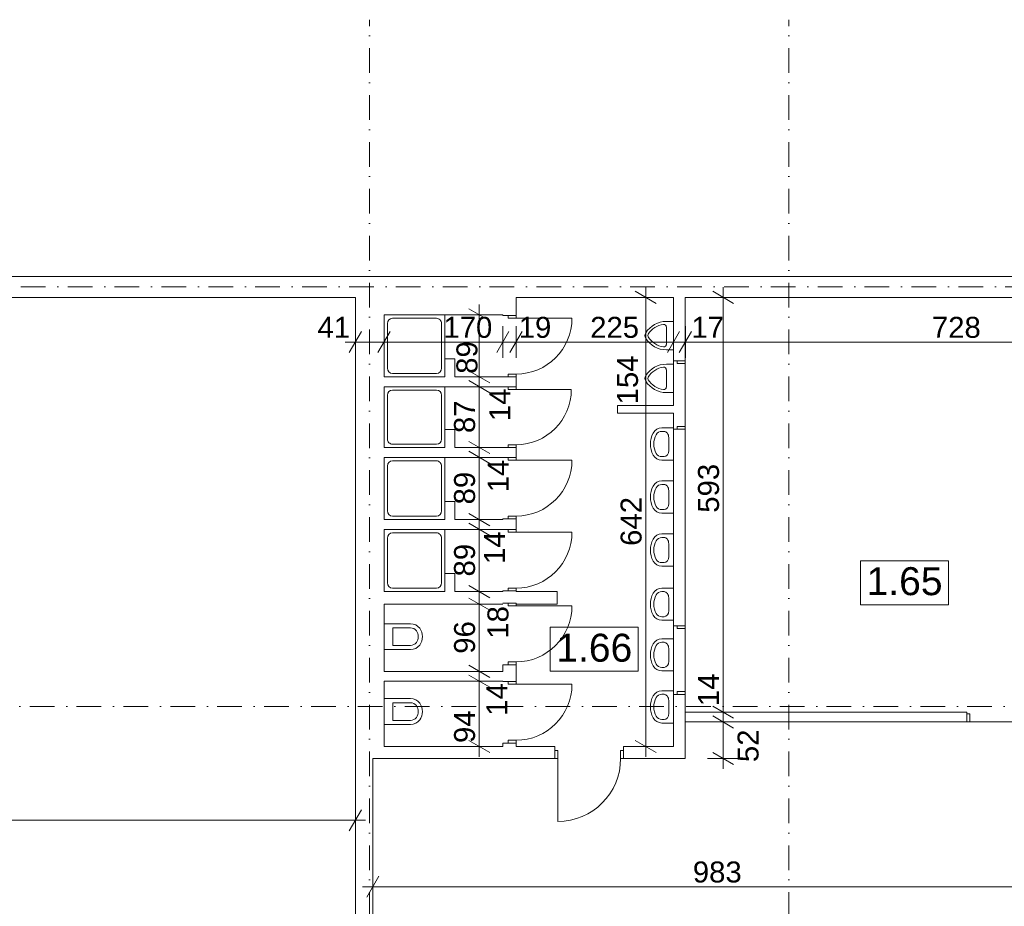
# Model space of a CAD drawing. Extents: x -283435 to 14216, y -77540 to 30522.
# Tile 26 of 177: x -193205 to -179123, y -69519 to -56843. Entities that reach past the tile are written whole.
import ezdxf

# ---------------------------------------------------------------- set-up
doc = ezdxf.new("R2010")
doc.units = 0
doc.header["$MEASUREMENT"] = 0
doc.linetypes.add('Kropki i Kreski', pattern=[670.277762, 352.777767, -176.388884, 0, -141.111112])
for name, color, linetype in [('Drzwi ArchiCAD', 7, 'Continuous'), ('SANITARNE', 7, 'Continuous'), ('WYMIARY', 7, 'Continuous'), ('ŚCIANY', 7, 'Continuous')]:
    doc.layers.add(name, color=color, linetype=linetype)
for name, color, linetype, lineweight in [('Drzwi ArchiCAD_Nr_Pióra__3', 3, 'Continuous', 18), ('Drzwi ArchiCAD_Nr_Pióra__7', 7, 'Continuous', 18), ('OPISY_Nr_Pióra__65', 65, 'Continuous', 18), ('OPISY_Nr_Pióra__86', 86, 'Continuous', 18), ('OSIE_Nr_Pióra__5', 5, 'Continuous', 18), ('OSIE_Nr_Pióra__7', 7, 'Continuous', 18), ('SANITARNE_Nr_Pióra__6', 6, 'Continuous', 9), ('WYMIARY_Nr_Pióra__4', 4, 'Continuous', 18), ('WYMIARY_Nr_Pióra__5', 5, 'Continuous', 18), ('ŚCIANY_Nr_Pióra__7', 7, 'Continuous', 18)]:
    doc.layers.add(name, color=color, linetype=linetype, lineweight=lineweight)
doc.styles.add('GENERATED_STYLE_1', font='arial.ttf')
doc.styles.add('GENERATED_STYLE_2', font='txt')
doc.dimstyles.new('GENERATED_STYLE__1', dxfattribs={"dimtxt": 300, "dimasz": 228, "dimexe": 0.18, "dimexo": 0, "dimgap": 0.09, "dimtad": 1, "dimdec": 0, "dimlfac": 0.1, "dimzin": 0, "dimdsep": 46, "dimtxsty": 'GENERATED_STYLE_2', "dimblk": 'ARROWHEAD_2', "dimblk1": 'ARROWHEAD_2', "dimblk2": 'ARROWHEAD_2', "dimcen": 0.09, "dimclrd": 256, "dimclre": 256, "dimclrt": 256, "dimazin": 0, "dimtfac": 1, "dimtdec": 4, "dimtmove": 0, "dimatfit": 3, "dimfxl": 1, "dimtolj": 1, "dimtzin": 0, "dimarcsym": 0})
doc.dimstyles.new('GENERATED_STYLE__2', dxfattribs={"dimtxt": 300, "dimasz": 228, "dimexe": 0.18, "dimexo": 0, "dimgap": 0.09, "dimtad": 1, "dimtih": 1, "dimtoh": 1, "dimdec": 0, "dimlfac": 0.1, "dimzin": 0, "dimdsep": 46, "dimtxsty": 'GENERATED_STYLE_2', "dimblk": 'ARROWHEAD_2', "dimblk1": 'ARROWHEAD_2', "dimblk2": 'ARROWHEAD_2', "dimcen": 0.09, "dimclrd": 256, "dimclre": 256, "dimclrt": 256, "dimazin": 0, "dimtfac": 1, "dimtdec": 4, "dimtmove": 0, "dimatfit": 3, "dimfxl": 1, "dimtolj": 1, "dimtzin": 0, "dimarcsym": 0})
doc.dimstyles.new('GENERATED_STYLE__3', dxfattribs={"dimtxt": 300, "dimasz": 228, "dimexe": 0.18, "dimexo": 0, "dimgap": 0.09, "dimtad": 1, "dimtih": 1, "dimtoh": 1, "dimdec": 0, "dimlfac": 0.1, "dimzin": 0, "dimdsep": 46, "dimtxsty": 'GENERATED_STYLE_2', "dimblk": 'ARROWHEAD_2', "dimblk1": 'ARROWHEAD_2', "dimblk2": 'ARROWHEAD_2', "dimcen": 0.09, "dimclrd": 256, "dimclre": 256, "dimclrt": 256, "dimazin": 0, "dimtfac": 1, "dimtdec": 4, "dimtmove": 2, "dimatfit": 3, "dimfxl": 1, "dimtolj": 1, "dimtzin": 0, "dimarcsym": 0})
doc.dimstyles.new('GENERATED_STYLE__4', dxfattribs={"dimtxt": 300, "dimasz": 228, "dimexe": 0.18, "dimexo": 0, "dimgap": 0.09, "dimtad": 1, "dimdec": 0, "dimlfac": 0.1, "dimzin": 0, "dimdsep": 46, "dimtxsty": 'GENERATED_STYLE_2', "dimblk": 'ARROWHEAD_2', "dimblk1": 'ARROWHEAD_2', "dimblk2": 'ARROWHEAD_2', "dimcen": 0.09, "dimclrd": 256, "dimclre": 256, "dimclrt": 256, "dimazin": 0, "dimtfac": 1, "dimtdec": 4, "dimtmove": 2, "dimatfit": 3, "dimfxl": 1, "dimtolj": 1, "dimtzin": 0, "dimarcsym": 0})

# ---------------------------------------------------------------- blocks, each defined once
blk = doc.blocks.new('D1 Drzwi proste 12_80')
at = {"layer": 'Drzwi ArchiCAD_Nr_Pióra__3', "linetype": 'Continuous'}
for p, q in [((-450, 0), (-490, 0)), ((-490, 0), (-490, -115)), ((-450, -115), (-450, 0)), ((450, 0), (-450, 0)), ((490, 0), (450, 0)), ((450, 0), (450, -115)), ((490, -115), (490, 0)), ((-490, -115), (-450, -115)), ((450, -115), (490, -115))]:
    blk.add_line(p, q, dxfattribs=at)
at = {"layer": 'Drzwi ArchiCAD_Nr_Pióra__7', "linetype": 'Continuous'}
for p, q in [((-490, 0), (-490, -115)), ((490, 0), (490, -115))]:
    blk.add_line(p, q, dxfattribs=at)
blk = doc.blocks.new('Ściana_249', base_point=(-178179, -66883))
at = {"layer": 'ŚCIANY_Nr_Pióra__7', "linetype": 'Continuous'}
for p, q in [((-179657, -66743), (-183685, -66743)), ((-179657, -66768), (-179657, -66743)), ((-178677, -66768), (-178677, -66743)), ((-178319, -66743), (-178677, -66743)), ((-183685, -66883), (-179657, -66883)), ((-179657, -66883), (-179657, -66768)), ((-178677, -66883), (-178677, -66768)), ((-178677, -66883), (-178319, -66883))]:
    blk.add_line(p, q, dxfattribs=at)
at = {"layer": 'Drzwi ArchiCAD', "linetype": 'Continuous', "rotation": 180}
blk.add_blockref('D1 Drzwi proste 12_80', (-179167, -66883), dxfattribs=at)
blk = doc.blocks.new('D1 Drzwi proste 12_81')
at = {"layer": 'Drzwi ArchiCAD_Nr_Pióra__3', "linetype": 'Continuous'}
for p, q in [((-450, 0), (-490, 0)), ((-490, 0), (-490, -115)), ((-450, -115), (-450, 0)), ((450, 0), (-450, 0)), ((490, 0), (450, 0)), ((450, 0), (450, -115)), ((490, -115), (490, 0)), ((-490, -115), (-450, -115)), ((450, -115), (490, -115))]:
    blk.add_line(p, q, dxfattribs=at)
at = {"layer": 'Drzwi ArchiCAD_Nr_Pióra__7', "linetype": 'Continuous'}
for p, q in [((-490, 0), (-490, -115)), ((490, 0), (490, -115))]:
    blk.add_line(p, q, dxfattribs=at)
blk = doc.blocks.new('D1 Drzwi proste 12_82')
at = {"layer": 'Drzwi ArchiCAD_Nr_Pióra__3', "linetype": 'Continuous'}
for p, q in [((-450, 0), (-490, 0)), ((-490, 0), (-490, -115)), ((-450, -115), (-450, 0)), ((450, 0), (-450, 0)), ((490, 0), (450, 0)), ((450, 0), (450, -115)), ((490, -115), (490, 0)), ((-490, -115), (-450, -115)), ((450, -115), (490, -115))]:
    blk.add_line(p, q, dxfattribs=at)
at = {"layer": 'Drzwi ArchiCAD_Nr_Pióra__7', "linetype": 'Continuous'}
for p, q in [((-490, 0), (-490, -115)), ((490, 0), (490, -115))]:
    blk.add_line(p, q, dxfattribs=at)
blk = doc.blocks.new('Ściana_250', base_point=(-183685, -67405))
at = {"layer": 'ŚCIANY_Nr_Pióra__7', "linetype": 'Continuous'}
for p, q in [((-183855, -60813), (-183855, -61719)), ((-183685, -61719), (-183685, -60813)), ((-183800, -61719), (-183855, -61719)), ((-183685, -61719), (-183800, -61719)), ((-183800, -62699), (-183855, -62699)), ((-183855, -62699), (-183855, -65508)), ((-183685, -62699), (-183800, -62699)), ((-183685, -65508), (-183685, -62699)), ((-183800, -65508), (-183855, -65508)), ((-183685, -65508), (-183800, -65508)), ((-183800, -66488), (-183855, -66488)), ((-183855, -66488), (-183855, -67235)), ((-183685, -66488), (-183800, -66488)), ((-183685, -66743), (-183685, -66488)), ((-183685, -67405), (-183685, -66883))]:
    blk.add_line(p, q, dxfattribs=at)
at = {"layer": 'Drzwi ArchiCAD', "linetype": 'Continuous', "xscale": -1, "rotation": 270}
blk.add_blockref('D1 Drzwi proste 12_82', (-183685, -62209), dxfattribs=at)
at = {"layer": 'Drzwi ArchiCAD', "linetype": 'Continuous', "rotation": 270}
blk.add_blockref('D1 Drzwi proste 12_81', (-183685, -65998), dxfattribs=at)
blk = doc.blocks.new('D1 Drzwi proste 12_83')
at = {"layer": 'Drzwi ArchiCAD_Nr_Pióra__3', "linetype": 'Continuous'}
for p, q in [((450, 0), (450, 900)), ((-450, 0), (-490, 0)), ((-490, 0), (-490, -115)), ((-450, -115), (-450, 0)), ((490, 0), (450, 0)), ((450, 0), (450, -115)), ((490, -115), (490, 0)), ((-490, -115), (-450, -115)), ((450, -115), (490, -115))]:
    blk.add_line(p, q, dxfattribs=at)
blk.add_arc((450, 0), 900, 90, 180, dxfattribs=at)
at = {"layer": 'Drzwi ArchiCAD_Nr_Pióra__7', "linetype": 'Continuous'}
for p, q in [((-490, 0), (-490, -115)), ((490, 0), (490, -115))]:
    blk.add_line(p, q, dxfattribs=at)
blk = doc.blocks.new('Ściana_251', base_point=(-183685, -67405))
at = {"layer": 'ŚCIANY_Nr_Pióra__7', "linetype": 'Continuous'}
for p, q in [((-186296, -67235), (-187994, -67235)), ((-185550, -67235), (-186106, -67235)), ((-185550, -67290), (-185550, -67235)), ((-185550, -67405), (-185550, -67290)), ((-184570, -67290), (-184570, -67235)), ((-183855, -67235), (-184570, -67235)), ((-184570, -67405), (-184570, -67290)), ((-187994, -67405), (-185550, -67405)), ((-184570, -67405), (-183685, -67405))]:
    blk.add_line(p, q, dxfattribs=at)
at = {"layer": 'Drzwi ArchiCAD', "linetype": 'Continuous', "rotation": 180}
blk.add_blockref('D1 Drzwi proste 12_83', (-185060, -67405), dxfattribs=at)
blk = doc.blocks.new('Ściana_253', base_point=(-188404, -60513))
at = {"layer": 'ŚCIANY_Nr_Pióra__7', "linetype": 'Continuous'}
for p, q in [((-188404, -60813), (-188404, -67405)), ((-187994, -61950), (-187994, -61063)), ((-187994, -62960), (-187994, -62090)), ((-187994, -63990), (-187994, -63100)), ((-187994, -65020), (-187994, -64130)), ((-187994, -66160), (-187994, -65200)), ((-187994, -67235), (-187994, -66300)), ((-188154, -67405), (-187994, -67405))]:
    blk.add_line(p, q, dxfattribs=at)
blk = doc.blocks.new('D1 Drzwi proste 12_142')
at = {"layer": 'Drzwi ArchiCAD_Nr_Pióra__3', "linetype": 'Continuous'}
for p, q in [((400, 0), (400, 800)), ((-400, 0), (-440, 0)), ((-440, 0), (-440, -115)), ((-400, -115), (-400, 0)), ((440, 0), (400, 0)), ((400, 0), (400, -115)), ((440, -115), (440, 0)), ((-440, -115), (-400, -115)), ((400, -115), (440, -115))]:
    blk.add_line(p, q, dxfattribs=at)
blk.add_arc((400, 0), 800, 90, 180, dxfattribs=at)
at = {"layer": 'Drzwi ArchiCAD_Nr_Pióra__7', "linetype": 'Continuous'}
for p, q in [((-440, 0), (-440, -115)), ((440, 0), (440, -115))]:
    blk.add_line(p, q, dxfattribs=at)
blk = doc.blocks.new('D1 Drzwi proste 12_143')
at = {"layer": 'Drzwi ArchiCAD_Nr_Pióra__3', "linetype": 'Continuous'}
for p, q in [((395, 0), (395, 790)), ((-395, 0), (-435, 0)), ((-435, 0), (-435, -115)), ((-395, -115), (-395, 0)), ((435, 0), (395, 0)), ((395, 0), (395, -115)), ((435, -115), (435, 0)), ((-435, -115), (-395, -115)), ((395, -115), (435, -115))]:
    blk.add_line(p, q, dxfattribs=at)
blk.add_arc((395, 0), 790, 90, 180, dxfattribs=at)
at = {"layer": 'Drzwi ArchiCAD_Nr_Pióra__7', "linetype": 'Continuous'}
for p, q in [((-435, 0), (-435, -115)), ((435, 0), (435, -115))]:
    blk.add_line(p, q, dxfattribs=at)
blk = doc.blocks.new('Ściana_226', base_point=(-186296, -60513))
at = {"layer": 'ŚCIANY_Nr_Pióra__7', "linetype": 'Continuous'}
for p, q in [((-186296, -61063), (-186296, -61070)), ((-186221, -61070), (-186296, -61070)), ((-186106, -61070), (-186221, -61070)), ((-186106, -61070), (-186106, -61063)), ((-186221, -61950), (-186296, -61950)), ((-186106, -61950), (-186221, -61950)), ((-186106, -62090), (-186106, -61950)), ((-186221, -62090), (-186296, -62090)), ((-186106, -62090), (-186221, -62090)), ((-186221, -62960), (-186296, -62960)), ((-186106, -62960), (-186221, -62960)), ((-186106, -63100), (-186106, -62960)), ((-186221, -63100), (-186296, -63100)), ((-186106, -63100), (-186221, -63100)), ((-186221, -63980), (-186296, -63980)), ((-186296, -63980), (-186296, -63990)), ((-186106, -63980), (-186221, -63980)), ((-186106, -64130), (-186106, -63980)), ((-186221, -64130), (-186296, -64130)), ((-186106, -64130), (-186221, -64130)), ((-186221, -65010), (-186296, -65010)), ((-186296, -65010), (-186296, -65020)), ((-186106, -65010), (-186221, -65010)), ((-186106, -65020), (-186106, -65010)), ((-186221, -65184), (-186296, -65184)), ((-186106, -65184), (-186221, -65184)), ((-186221, -66064), (-186296, -66064)), ((-186296, -66064), (-186296, -66160)), ((-186106, -66064), (-186221, -66064)), ((-186106, -66305), (-186106, -66064)), ((-186296, -66300), (-186296, -66305)), ((-186221, -66305), (-186296, -66305)), ((-186106, -66305), (-186221, -66305)), ((-186221, -67185), (-186296, -67185)), ((-186296, -67185), (-186296, -67235)), ((-186106, -67185), (-186221, -67185)), ((-186106, -67235), (-186106, -67185))]:
    blk.add_line(p, q, dxfattribs=at)
at = {"layer": 'Drzwi ArchiCAD', "linetype": 'Continuous', "xscale": -1, "rotation": 270}
for name, p in [('D1 Drzwi proste 12_142', (-186106, -61510)), ('D1 Drzwi proste 12_143', (-186106, -62525)), ('D1 Drzwi proste 12_142', (-186106, -63540)), ('D1 Drzwi proste 12_142', (-186106, -64570)), ('D1 Drzwi proste 12_142', (-186106, -65624)), ('D1 Drzwi proste 12_142', (-186106, -66745))]:
    blk.add_blockref(name, p, dxfattribs=at)
blk = doc.blocks.new('Ściana_433', base_point=(-183855, -60513))
at = {"layer": 'ŚCIANY_Nr_Pióra__7', "linetype": 'Continuous'}
for p, q in [((-183855, -60813), (-183855, -62358)), ((-183685, -62358), (-183685, -60813)), ((-183855, -62468), (-183855, -67235)), ((-183685, -67235), (-183685, -62468))]:
    blk.add_line(p, q, dxfattribs=at)
blk = doc.blocks.new('Ściana_434', base_point=(-188404, -67405))
at = {"layer": 'ŚCIANY_Nr_Pióra__7', "linetype": 'Continuous'}
for p, q in [((-188404, -67405), (-188404, -72876)), ((-188154, -72876), (-188154, -67405))]:
    blk.add_line(p, q, dxfattribs=at)
blk = doc.blocks.new('Ściana_435', base_point=(-188404, -60513))
at = {"layer": 'ŚCIANY_Nr_Pióra__7', "linetype": 'Continuous'}
for p, q in [((-186106, -60513), (-188404, -60513)), ((-186106, -61063), (-186106, -60813)), ((-187994, -61063), (-186296, -61063))]:
    blk.add_line(p, q, dxfattribs=at)
blk = doc.blocks.new('Ściana_436', base_point=(-186106, -60513))
at = {"layer": 'ŚCIANY_Nr_Pióra__7', "linetype": 'Continuous'}
for p, q in [((-183685, -60513), (-186106, -60513)), ((-186106, -60813), (-183855, -60813))]:
    blk.add_line(p, q, dxfattribs=at)
blk = doc.blocks.new('Ściana_437', base_point=(-188404, -62090))
at = {"layer": 'ŚCIANY_Nr_Pióra__7', "linetype": 'Continuous'}
for p, q in [((-187124, -61950), (-187994, -61950)), ((-186296, -61950), (-186984, -61950)), ((-187994, -62090), (-186296, -62090))]:
    blk.add_line(p, q, dxfattribs=at)
blk = doc.blocks.new('Ściana_438', base_point=(-188404, -63100))
at = {"layer": 'ŚCIANY_Nr_Pióra__7', "linetype": 'Continuous'}
for p, q in [((-187124, -62960), (-187994, -62960)), ((-186296, -62960), (-186984, -62960)), ((-187994, -63100), (-186296, -63100))]:
    blk.add_line(p, q, dxfattribs=at)
blk = doc.blocks.new('Ściana_439', base_point=(-188404, -64130))
at = {"layer": 'ŚCIANY_Nr_Pióra__7', "linetype": 'Continuous'}
for p, q in [((-187124, -63990), (-187994, -63990)), ((-186296, -63990), (-186984, -63990)), ((-187994, -64130), (-186296, -64130))]:
    blk.add_line(p, q, dxfattribs=at)
blk = doc.blocks.new('Ściana_440', base_point=(-188404, -65020))
at = {"layer": 'ŚCIANY_Nr_Pióra__7', "linetype": 'Continuous'}
for p, q in [((-187124, -65020), (-187994, -65020)), ((-186296, -65020), (-186984, -65020)), ((-185520, -65020), (-186106, -65020)), ((-185520, -65200), (-185520, -65020)), ((-187994, -65200), (-186296, -65200)), ((-186106, -65200), (-185520, -65200))]:
    blk.add_line(p, q, dxfattribs=at)
blk = doc.blocks.new('Ściana_441', base_point=(-188404, -66300))
at = {"layer": 'ŚCIANY_Nr_Pióra__7', "linetype": 'Continuous'}
for p, q in [((-186296, -66160), (-187994, -66160)), ((-187994, -66300), (-186296, -66300))]:
    blk.add_line(p, q, dxfattribs=at)
blk = doc.blocks.new('Ściana_442', base_point=(-187124, -62090))
at = {"layer": 'ŚCIANY_Nr_Pióra__7', "linetype": 'Continuous'}
for p, q in [((-186984, -61690), (-187124, -61690)), ((-187124, -61690), (-187124, -61950)), ((-186984, -61950), (-186984, -61690))]:
    blk.add_line(p, q, dxfattribs=at)
blk = doc.blocks.new('Ściana_443', base_point=(-187124, -63100))
at = {"layer": 'ŚCIANY_Nr_Pióra__7', "linetype": 'Continuous'}
for p, q in [((-186984, -62700), (-187124, -62700)), ((-187124, -62700), (-187124, -62960)), ((-186984, -62960), (-186984, -62700))]:
    blk.add_line(p, q, dxfattribs=at)
blk = doc.blocks.new('Ściana_444', base_point=(-187124, -64130))
at = {"layer": 'ŚCIANY_Nr_Pióra__7', "linetype": 'Continuous'}
for p, q in [((-186984, -63730), (-187124, -63730)), ((-187124, -63730), (-187124, -63990)), ((-186984, -63990), (-186984, -63730))]:
    blk.add_line(p, q, dxfattribs=at)
blk = doc.blocks.new('Ściana_445', base_point=(-187124, -65020))
at = {"layer": 'ŚCIANY_Nr_Pióra__7', "linetype": 'Continuous'}
for p, q in [((-186984, -64760), (-187124, -64760)), ((-187124, -64760), (-187124, -65020)), ((-186984, -65020), (-186984, -64760))]:
    blk.add_line(p, q, dxfattribs=at)
blk = doc.blocks.new('Ściana_446', base_point=(-183855, -60663))
at = {"layer": 'ŚCIANY_Nr_Pióra__7', "linetype": 'Continuous'}
for p, q in [((-110414, -60513), (-183685, -60513)), ((-183685, -60813), (-164401, -60813))]:
    blk.add_line(p, q, dxfattribs=at)
blk = doc.blocks.new('Ściana_464', base_point=(-228986, -60663))
at = {"layer": 'ŚCIANY_Nr_Pióra__7', "linetype": 'Continuous'}
for p, q in [((-188404, -60513), (-228986, -60513)), ((-200124, -60813), (-188404, -60813))]:
    blk.add_line(p, q, dxfattribs=at)
blk = doc.blocks.new('Ściana_491', base_point=(-183685, -62358))
at = {"layer": 'ŚCIANY_Nr_Pióra__7', "linetype": 'Continuous'}
for p, q in [((-183855, -62358), (-184655, -62358)), ((-184655, -62358), (-184655, -62468)), ((-184655, -62468), (-183855, -62468))]:
    blk.add_line(p, q, dxfattribs=at)
blk = doc.blocks.new('Brodzik prysznicowy 12_2')
at = {"layer": 'SANITARNE_Nr_Pióra__6', "linetype": 'Continuous'}
for p, q in [((887, 870), (0, 870)), ((0, 870), (0, 0)), ((887, 0), (887, 870)), ((49, 121), (49, 749)), ((123, 822), (764, 822)), ((838, 121), (838, 749)), ((0, 0), (887, 0)), ((123, 48), (764, 48))]:
    blk.add_line(p, q, dxfattribs=at)
for centre, start_param, end_param in [((123, 749), 1.570796, 3.141593), ((764, 749), 0, 1.570796), ((123, 121), 3.141593, 4.712389), ((764, 121), 4.712389, 6.283185)]:
    blk.add_ellipse(centre, major_axis=(73.9, 0), ratio=0.980893, start_param=start_param, end_param=end_param, dxfattribs=at)
blk = doc.blocks.new('Brodzik prysznicowy 12_3')
at = {"layer": 'SANITARNE_Nr_Pióra__6', "linetype": 'Continuous'}
for p, q in [((870, 870), (0, 870)), ((0, 870), (0, 0)), ((870, 0), (870, 870)), ((48, 121), (48, 749)), ((121, 822), (749, 822)), ((822, 121), (822, 749)), ((0, 0), (870, 0)), ((121, 48), (749, 48))]:
    blk.add_line(p, q, dxfattribs=at)
for centre, start, end in [((121, 749), 90, 180), ((749, 749), 0, 90), ((121, 121), 180, 270), ((749, 121), 270, 0)]:
    blk.add_arc(centre, 72.5, start, end, dxfattribs=at)
blk = doc.blocks.new('Brodzik prysznicowy 12_4')
at = {"layer": 'SANITARNE_Nr_Pióra__6', "linetype": 'Continuous'}
for p, q in [((890, 870), (0, 870)), ((0, 870), (0, 0)), ((890, 0), (890, 870)), ((49, 121), (49, 749)), ((124, 822), (766, 822)), ((841, 121), (841, 749)), ((0, 0), (890, 0)), ((124, 48), (766, 48))]:
    blk.add_line(p, q, dxfattribs=at)
for centre, start_param, end_param in [((124, 749), 1.570796, 3.141593), ((766, 749), 0, 1.570796), ((124, 121), 3.141593, 4.712389), ((766, 121), 4.712389, 6.283185)]:
    blk.add_ellipse(centre, major_axis=(74.2, 0), ratio=0.977528, start_param=start_param, end_param=end_param, dxfattribs=at)
blk = doc.blocks.new('Umywalka 01 12')
at = {"layer": 'SANITARNE_Nr_Pióra__6', "linetype": 'Continuous'}
for p, q in [((-230, 0), (-230, -168)), ((230, 0), (-230, 0)), ((230, 0), (230, -168)), ((-180, -134), (-180, -168)), ((-91, -68), (-91, -68)), ((91, -68), (-91, -68)), ((180, -134), (180, -168))]:
    blk.add_line(p, q, dxfattribs=at)
for centre, radius, start, end in [((-91, -168), 139, 180, 241.5254), ((-91, -168), 88.9, 180, 241.5254), ((0, 0), 280, 241.5254, 298.4746), ((91, -168), 88.9, 298.4746, 0), ((91, -168), 139, 298.4746, 0), ((0, 0), 330, 241.5254, 298.4746)]:
    blk.add_arc(centre, radius, start, end, dxfattribs=at)
for centre, major_axis, start_param, end_param in [((-91, -134), (88.9, 0), 1.570796, 3.141593), ((91, -134), (-88.9, 0), 3.141593, 4.712389)]:
    blk.add_ellipse(centre, major_axis=major_axis, ratio=0.750558, start_param=start_param, end_param=end_param, dxfattribs=at)
blk = doc.blocks.new('Pisuar 02 12_2')
at = {"layer": 'SANITARNE_Nr_Pióra__6', "linetype": 'Continuous'}
for p, q in [((0, 305), (0, 406)), ((406, 406), (0, 406)), ((406, 406), (0, 406)), ((406, 406), (0, 406)), ((406, 406), (0, 406)), ((406, 406), (0, 406)), ((406, 406), (0, 406)), ((406, 406), (0, 406)), ((406, 406), (0, 406)), ((406, 406), (0, 406)), ((406, 406), (0, 406)), ((406, 406), (0, 406)), ((406, 406), (0, 406)), ((406, 406), (0, 406)), ((406, 406), (0, 406)), ((406, 406), (0, 406)), ((406, 406), (0, 406)), ((406, 406), (0, 406)), ((406, 406), (0, 406)), ((406, 406), (0, 406)), ((406, 406), (0, 406)), ((406, 406), (0, 406)), ((406, 406), (0, 406)), ((406, 406), (0, 406)), ((406, 406), (0, 406)), ((406, 406), (0, 406)), ((406, 406), (0, 406)), ((406, 406), (0, 406)), ((406, 406), (0, 406)), ((406, 406), (0, 406)), ((406, 406), (0, 406)), ((406, 406), (0, 406)), ((406, 406), (0, 406)), ((406, 406), (0, 406)), ((406, 406), (0, 406)), ((406, 406), (0, 406)), ((406, 406), (0, 406)), ((406, 406), (0, 406)), ((406, 406), (0, 406)), ((406, 406), (0, 406)), ((406, 406), (0, 406)), ((406, 406), (0, 406)), ((406, 406), (0, 406)), ((406, 406), (0, 406)), ((406, 406), (0, 406)), ((79, 305), (328, 305)), ((79, 305), (328, 305)), ((79, 305), (328, 305)), ((79, 305), (328, 305)), ((79, 305), (328, 305)), ((79, 305), (328, 305)), ((79, 305), (328, 305)), ((79, 305), (328, 305)), ((79, 305), (328, 305)), ((79, 305), (328, 305)), ((79, 305), (328, 305)), ((79, 305), (328, 305)), ((79, 305), (328, 305)), ((79, 305), (328, 305)), ((79, 305), (328, 305)), ((79, 305), (328, 305)), ((79, 305), (328, 305)), ((79, 305), (328, 305)), ((79, 305), (328, 305)), ((79, 305), (328, 305)), ((79, 305), (328, 305)), ((79, 305), (328, 305)), ((79, 305), (328, 305)), ((79, 305), (328, 305)), ((79, 305), (328, 305)), ((79, 305), (328, 305)), ((79, 305), (328, 305)), ((79, 305), (328, 305)), ((79, 305), (328, 305)), ((79, 305), (328, 305)), ((79, 305), (328, 305)), ((79, 305), (328, 305)), ((406, 305), (406, 406))]:
    blk.add_line(p, q, dxfattribs=at)
for centre, radius, start, end in [((345, 305), 345, 180, 238.1092), ((79, 269), 35.6, 90, 187.0582), ((61, 305), 345, 301.8908, 0), ((328, 269), 35.6, 352.9418, 90), ((345, 305), 305, 187.5275, 238.1092), ((61, 305), 305, 301.8908, 352.4725), ((203, 76), 76.2, 238.1092, 301.8908), ((203, 76), 35.6, 238.1092, 301.8908)]:
    blk.add_arc(centre, radius, start, end, dxfattribs=at)
blk = doc.blocks.new('WC 12')
at = {"layer": 'SANITARNE_Nr_Pióra__6', "linetype": 'Continuous'}
for p, q in [((0, 170), (0, 550)), ((370, 550), (0, 550)), ((60, 425), (60, 170)), ((310, 425), (60, 425)), ((310, 170), (310, 425)), ((370, 170), (370, 550))]:
    blk.add_line(p, q, dxfattribs=at)
for centre, radius, start, end in [((163, 170), 163, 180, 233.1301), ((163, 170), 103, 180, 233.1301), ((208, 170), 103, 306.8699, 0), ((207, 170), 163, 306.8699, 0), ((185, 200), 200, 233.1301, 306.866), ((185, 200), 140, 233.1301, 306.8699)]:
    blk.add_arc(centre, radius, start, end, dxfattribs=at)
blk = doc.blocks.new('*D2263')
at = {"layer": 'WYMIARY_Nr_Pióra__4', "linetype": 'Continuous', "transparency": 16777216}
for p, q in [((-188404, -61676), (-188404, -61226)), ((-187994, -61676), (-187994, -61226)), ((-188317, -61301), (-188491, -61601)), ((-187907, -61301), (-188081, -61601)), ((-188551, -61451), (-188404, -61451)), ((-188404, -61451), (-187994, -61451))]:
    blk.add_line(p, q, dxfattribs=at)
at = {"layer": 'WYMIARY_Nr_Pióra__5', "transparency": 16777216, "insert": (-188946, -61091), "char_height": 300, "attachment_point": 1, "style": 'GENERATED_STYLE_1'}
blk.add_mtext('{41}', dxfattribs=at)
blk = doc.blocks.new('ARROWHEAD_2')
at = {"linetype": 'Continuous'}
for p, q in [((-0.378, -0.655), (0.378, 0.655)), ((0, 0), (-1, 0))]:
    blk.add_line(p, q, dxfattribs=at)
blk = doc.blocks.new('*D2264')
at = {"layer": 'WYMIARY_Nr_Pióra__4', "linetype": 'Continuous', "transparency": 16777216}
for p, q in [((-187994, -61676), (-187994, -61226)), ((-186296, -61676), (-186296, -61226)), ((-187907, -61301), (-188081, -61601)), ((-186210, -61301), (-186383, -61601)), ((-187994, -61451), (-186296, -61451))]:
    blk.add_line(p, q, dxfattribs=at)
at = {"layer": 'WYMIARY_Nr_Pióra__5', "transparency": 16777216, "insert": (-187145, -61091), "char_height": 300, "attachment_point": 1, "style": 'GENERATED_STYLE_1'}
blk.add_mtext('{170}', dxfattribs=at)
blk = doc.blocks.new('*D2265')
at = {"layer": 'WYMIARY_Nr_Pióra__4', "linetype": 'Continuous', "transparency": 16777216}
for p, q in [((-186296, -61676), (-186296, -61226)), ((-186106, -61676), (-186106, -61226)), ((-186210, -61301), (-186383, -61601)), ((-186020, -61301), (-186193, -61601)), ((-186296, -61451), (-186106, -61451))]:
    blk.add_line(p, q, dxfattribs=at)
blk = doc.blocks.new('*D2266')
at = {"layer": 'WYMIARY_Nr_Pióra__4', "linetype": 'Continuous', "transparency": 16777216}
for p, q in [((-186106, -61676), (-186106, -61226)), ((-183855, -61676), (-183855, -61226)), ((-186020, -61301), (-186193, -61601)), ((-183769, -61301), (-183942, -61601)), ((-186106, -61451), (-183855, -61451))]:
    blk.add_line(p, q, dxfattribs=at)
at = {"layer": 'WYMIARY_Nr_Pióra__5', "transparency": 16777216, "char_height": 300, "attachment_point": 1, "style": 'GENERATED_STYLE_1'}
for s, insert in [('{19}', (-186068, -61091)), ('{225}', (-185046, -61091))]:
    blk.add_mtext(s, dxfattribs=dict(at, insert=insert))
blk = doc.blocks.new('*D2267')
at = {"layer": 'WYMIARY_Nr_Pióra__4', "linetype": 'Continuous', "transparency": 16777216}
for p, q in [((-183855, -61676), (-183855, -61226)), ((-183685, -61676), (-183685, -61226)), ((-183769, -61301), (-183942, -61601)), ((-183599, -61301), (-183772, -61601)), ((-183855, -61451), (-183685, -61451))]:
    blk.add_line(p, q, dxfattribs=at)
blk = doc.blocks.new('*D2268')
at = {"layer": 'WYMIARY_Nr_Pióra__4', "linetype": 'Continuous', "transparency": 16777216}
for p, q in [((-183685, -61676), (-183685, -61226)), ((-176404, -61676), (-176404, -61226)), ((-183599, -61301), (-183772, -61601)), ((-176491, -61601), (-176317, -61301)), ((-183685, -61451), (-176404, -61451)), ((-176404, -61451), (-176257, -61451))]:
    blk.add_line(p, q, dxfattribs=at)
at = {"layer": 'WYMIARY_Nr_Pióra__5', "transparency": 16777216, "char_height": 300, "attachment_point": 1, "style": 'GENERATED_STYLE_1'}
for s, insert in [('{17}', (-183599, -61091)), ('{728}', (-180159, -61091))]:
    blk.add_mtext(s, dxfattribs=dict(at, insert=insert))
blk = doc.blocks.new('*D2269')
at = {"layer": 'WYMIARY_Nr_Pióra__4', "linetype": 'Continuous', "transparency": 16777216}
for p, q in [((-188067, -69088), (-188241, -69388)), ((-188154, -69463), (-188154, -69013)), ((-178406, -69388), (-178233, -69088)), ((-178319, -69463), (-178319, -69013)), ((-188301, -69238), (-188154, -69238)), ((-188154, -69238), (-178319, -69238)), ((-178319, -69238), (-178173, -69238))]:
    blk.add_line(p, q, dxfattribs=at)
at = {"layer": 'WYMIARY_Nr_Pióra__5', "transparency": 16777216, "insert": (-183578, -68878), "char_height": 300, "attachment_point": 1, "style": 'GENERATED_STYLE_1'}
blk.add_mtext('{983}', dxfattribs=at)
blk = doc.blocks.new('*D2270')
at = {"layer": 'WYMIARY_Nr_Pióra__4', "linetype": 'Continuous', "transparency": 16777216}
for p, q in [((-186408, -66300), (-186858, -66300)), ((-186783, -66213), (-186483, -66387)), ((-186633, -67235), (-186633, -66300)), ((-186783, -67149), (-186483, -67322)), ((-186408, -67235), (-186858, -67235)), ((-186633, -67382), (-186633, -67235))]:
    blk.add_line(p, q, dxfattribs=at)
at = {"layer": 'WYMIARY_Nr_Pióra__5', "transparency": 16777216, "char_height": 300, "attachment_point": 1, "rotation": 90, "style": 'GENERATED_STYLE_1'}
for s, insert in [('{14}', (-186530, -66795)), ('{94}', (-186993, -67184))]:
    blk.add_mtext(s, dxfattribs=dict(at, insert=insert))
blk = doc.blocks.new('*D2271')
at = {"layer": 'WYMIARY_Nr_Pióra__4', "linetype": 'Continuous', "transparency": 16777216}
for p, q in [((-186408, -66160), (-186858, -66160)), ((-186783, -66073), (-186483, -66247)), ((-186633, -66300), (-186633, -66160)), ((-186408, -66300), (-186858, -66300)), ((-186783, -66213), (-186483, -66387))]:
    blk.add_line(p, q, dxfattribs=at)
blk = doc.blocks.new('*D2272')
at = {"layer": 'WYMIARY_Nr_Pióra__4', "linetype": 'Continuous', "transparency": 16777216}
for p, q in [((-186783, -65113), (-186483, -65287)), ((-186408, -65200), (-186858, -65200)), ((-186633, -66160), (-186633, -65200)), ((-186408, -66160), (-186858, -66160)), ((-186783, -66073), (-186483, -66247))]:
    blk.add_line(p, q, dxfattribs=at)
at = {"layer": 'WYMIARY_Nr_Pióra__5', "transparency": 16777216, "char_height": 300, "attachment_point": 1, "rotation": 90, "style": 'GENERATED_STYLE_1'}
for s, insert in [('{18}', (-186515, -65693)), ('{96}', (-186993, -65908))]:
    blk.add_mtext(s, dxfattribs=dict(at, insert=insert))
blk = doc.blocks.new('*D2273')
at = {"layer": 'WYMIARY_Nr_Pióra__4', "linetype": 'Continuous', "transparency": 16777216}
for p, q in [((-186408, -65020), (-186858, -65020)), ((-186783, -64933), (-186483, -65107)), ((-186633, -65200), (-186633, -65020)), ((-186783, -65113), (-186483, -65287)), ((-186408, -65200), (-186858, -65200))]:
    blk.add_line(p, q, dxfattribs=at)
blk = doc.blocks.new('*D2274')
at = {"layer": 'WYMIARY_Nr_Pióra__4', "linetype": 'Continuous', "transparency": 16777216}
for p, q in [((-186783, -64043), (-186483, -64217)), ((-186408, -64130), (-186858, -64130)), ((-186633, -65020), (-186633, -64130)), ((-186408, -65020), (-186858, -65020)), ((-186783, -64933), (-186483, -65107))]:
    blk.add_line(p, q, dxfattribs=at)
at = {"layer": 'WYMIARY_Nr_Pióra__5', "transparency": 16777216, "char_height": 300, "attachment_point": 1, "rotation": 90, "style": 'GENERATED_STYLE_1'}
for s, insert in [('{14}', (-186564, -64625)), ('{89}', (-186993, -64803))]:
    blk.add_mtext(s, dxfattribs=dict(at, insert=insert))
blk = doc.blocks.new('*D2275')
at = {"layer": 'WYMIARY_Nr_Pióra__4', "linetype": 'Continuous', "transparency": 16777216}
for p, q in [((-186783, -63903), (-186483, -64077)), ((-186408, -63990), (-186858, -63990)), ((-186783, -64043), (-186483, -64217)), ((-186633, -64130), (-186633, -63990)), ((-186408, -64130), (-186858, -64130))]:
    blk.add_line(p, q, dxfattribs=at)
blk = doc.blocks.new('*D2276')
at = {"layer": 'WYMIARY_Nr_Pióra__4', "linetype": 'Continuous', "transparency": 16777216}
for p, q in [((-186783, -63013), (-186483, -63187)), ((-186408, -63100), (-186858, -63100)), ((-186633, -63990), (-186633, -63100)), ((-186783, -63903), (-186483, -64077)), ((-186408, -63990), (-186858, -63990))]:
    blk.add_line(p, q, dxfattribs=at)
at = {"layer": 'WYMIARY_Nr_Pióra__5', "transparency": 16777216, "char_height": 300, "attachment_point": 1, "rotation": 90, "style": 'GENERATED_STYLE_1'}
for s, insert in [('{14}', (-186511, -63599)), ('{89}', (-186993, -63773))]:
    blk.add_mtext(s, dxfattribs=dict(at, insert=insert))
blk = doc.blocks.new('*D2277')
at = {"layer": 'WYMIARY_Nr_Pióra__4', "linetype": 'Continuous', "transparency": 16777216}
for p, q in [((-186783, -62874), (-186483, -63047)), ((-186408, -62960), (-186858, -62960)), ((-186783, -63013), (-186483, -63187)), ((-186633, -63100), (-186633, -62960)), ((-186408, -63100), (-186858, -63100))]:
    blk.add_line(p, q, dxfattribs=at)
blk = doc.blocks.new('*D2278')
at = {"layer": 'WYMIARY_Nr_Pióra__4', "linetype": 'Continuous', "transparency": 16777216}
for p, q in [((-186408, -62090), (-186858, -62090)), ((-186783, -62003), (-186483, -62177)), ((-186633, -62960), (-186633, -62090)), ((-186783, -62874), (-186483, -63047)), ((-186408, -62960), (-186858, -62960))]:
    blk.add_line(p, q, dxfattribs=at)
at = {"layer": 'WYMIARY_Nr_Pióra__5', "transparency": 16777216, "char_height": 300, "attachment_point": 1, "rotation": 90, "style": 'GENERATED_STYLE_1'}
for s, insert in [('{14}', (-186487, -62582)), ('{87}', (-186993, -62753))]:
    blk.add_mtext(s, dxfattribs=dict(at, insert=insert))
blk = doc.blocks.new('*D2279')
at = {"layer": 'WYMIARY_Nr_Pióra__4', "linetype": 'Continuous', "transparency": 16777216}
for p, q in [((-186408, -61950), (-186858, -61950)), ((-186783, -61863), (-186483, -62037)), ((-186633, -62090), (-186633, -61950)), ((-186408, -62090), (-186858, -62090)), ((-186783, -62003), (-186483, -62177))]:
    blk.add_line(p, q, dxfattribs=at)
blk = doc.blocks.new('*D2280')
at = {"layer": 'WYMIARY_Nr_Pióra__4', "linetype": 'Continuous', "transparency": 16777216}
for p, q in [((-186633, -61063), (-186633, -60916)), ((-186408, -61063), (-186858, -61063)), ((-186483, -61150), (-186783, -60976)), ((-186633, -61950), (-186633, -61063)), ((-186408, -61950), (-186858, -61950)), ((-186783, -61863), (-186483, -62037))]:
    blk.add_line(p, q, dxfattribs=at)
at = {"layer": 'WYMIARY_Nr_Pióra__5', "transparency": 16777216, "insert": (-186959, -61906), "char_height": 300, "attachment_point": 1, "rotation": 90, "style": 'GENERATED_STYLE_1'}
blk.add_mtext('{89}', dxfattribs=at)
blk = doc.blocks.new('*D2281')
at = {"layer": 'WYMIARY_Nr_Pióra__4', "linetype": 'Continuous', "transparency": 16777216}
for p, q in [((-182919, -66883), (-183369, -66883)), ((-183294, -66796), (-182994, -66970)), ((-183144, -67405), (-183144, -66883)), ((-182919, -67405), (-183369, -67405)), ((-183294, -67319), (-182994, -67492)), ((-183144, -67552), (-183144, -67405))]:
    blk.add_line(p, q, dxfattribs=at)
at = {"layer": 'WYMIARY_Nr_Pióra__5', "transparency": 16777216, "insert": (-182938, -67457), "char_height": 300, "attachment_point": 1, "rotation": 90, "style": 'GENERATED_STYLE_1'}
blk.add_mtext('{52}', dxfattribs=at)
blk = doc.blocks.new('*D2282')
at = {"layer": 'WYMIARY_Nr_Pióra__4', "linetype": 'Continuous', "transparency": 16777216}
for p, q in [((-182919, -66743), (-183369, -66743)), ((-183294, -66656), (-182994, -66830)), ((-183144, -66883), (-183144, -66743)), ((-182919, -66883), (-183369, -66883)), ((-183294, -66796), (-182994, -66970))]:
    blk.add_line(p, q, dxfattribs=at)
blk = doc.blocks.new('*D2283')
at = {"layer": 'WYMIARY_Nr_Pióra__4', "linetype": 'Continuous', "transparency": 16777216}
for p, q in [((-183144, -60813), (-183144, -60666)), ((-182919, -60813), (-183369, -60813)), ((-182994, -60900), (-183294, -60726)), ((-183144, -66743), (-183144, -60813)), ((-182919, -66743), (-183369, -66743)), ((-183294, -66656), (-182994, -66830))]:
    blk.add_line(p, q, dxfattribs=at)
at = {"layer": 'WYMIARY_Nr_Pióra__5', "transparency": 16777216, "char_height": 300, "attachment_point": 1, "rotation": 90, "style": 'GENERATED_STYLE_1'}
for s, insert in [('{593}', (-183504, -63892)), ('{14}', (-183504, -66656))]:
    blk.add_mtext(s, dxfattribs=dict(at, insert=insert))
blk = doc.blocks.new('*D2284')
at = {"layer": 'WYMIARY_Nr_Pióra__4', "linetype": 'Continuous', "transparency": 16777216}
for p, q in [((-184251, -60813), (-184251, -60666)), ((-184026, -60813), (-184476, -60813)), ((-184101, -60900), (-184401, -60726)), ((-184251, -67235), (-184251, -60813)), ((-184401, -67149), (-184101, -67322)), ((-184026, -67235), (-184476, -67235)), ((-184251, -67382), (-184251, -67235))]:
    blk.add_line(p, q, dxfattribs=at)
at = {"layer": 'WYMIARY_Nr_Pióra__5', "transparency": 16777216, "insert": (-184611, -64366), "char_height": 300, "attachment_point": 1, "rotation": 90, "style": 'GENERATED_STYLE_1'}
blk.add_mtext('{642}', dxfattribs=at)
blk = doc.blocks.new('*D2371')
at = {"layer": 'WYMIARY_Nr_Pióra__4', "linetype": 'Continuous', "transparency": 16777216}
for p, q in [((-200037, -68138), (-200211, -68438)), ((-200124, -68513), (-200124, -68063)), ((-188491, -68438), (-188317, -68138)), ((-188404, -68513), (-188404, -68063)), ((-200124, -68288), (-188404, -68288)), ((-188404, -68288), (-188257, -68288))]:
    blk.add_line(p, q, dxfattribs=at)
at = {"layer": 'WYMIARY_Nr_Pióra__5', "transparency": 16777216, "insert": (-194777, -67928), "char_height": 300, "attachment_point": 1, "style": 'GENERATED_STYLE_1'}
blk.add_mtext('{1\xa0172}', dxfattribs=at)

msp = doc.modelspace()

# ---------------------------------------------------------------- linework, layer by layer
at = {"layer": 'OPISY_Nr_Pióra__65', "linetype": 'Continuous', "flags": 128}
for points in [[(-181179.5, -64578.9), (-179920.6, -64578.9), (-179920.6, -65207.5), (-181179.5, -65207.5)], [(-185617.2, -65530.2), (-184358.4, -65530.2), (-184358.4, -66158.8), (-185617.2, -66158.8)]]:
    msp.add_lwpolyline(points, close=True, dxfattribs=at)
at = {"layer": 'OSIE_Nr_Pióra__5', "linetype": 'Kropki i Kreski'}
msp.add_line((-188204, -75704.3), (-188204, -56842.9), dxfattribs=at)
at = {"layer": 'OSIE_Nr_Pióra__7', "linetype": 'Kropki i Kreski'}
for p, q in [((-182204, -75704.3), (-182204, -56842.9)), ((-230728.9, -60663), (11369.3, -60663)), ((-233283.4, -66663), (11369.3, -66663))]:
    msp.add_line(p, q, dxfattribs=at)

# ---------------------------------------------------------------- block references
at = {"layer": 'SANITARNE', "linetype": 'Continuous'}
for name, p, rotation in [('Brodzik prysznicowy 12_2', (-187994, -61063), 270), ('Pisuar 02 12_2', (-184261.8, -61156.5), 270), ('Pisuar 02 12_2', (-184261.8, -61767.8), 270), ('Brodzik prysznicowy 12_3', (-187994, -62089.9), 270), ('Umywalka 01 12', (-183855.4, -62909.2), 270), ('Brodzik prysznicowy 12_4', (-187994, -63099.9), 270), ('Umywalka 01 12', (-183855.4, -63667.2), 270), ('Brodzik prysznicowy 12_4', (-187994, -64129.9), 270), ('Umywalka 01 12', (-183855.4, -64425.2), 270), ('Umywalka 01 12', (-183855.4, -65200), 270), ('WC 12', (-187444, -65848.6), 90), ('Umywalka 01 12', (-183855.4, -65924.3), 270), ('Umywalka 01 12', (-183855.4, -66668), 270), ('WC 12', (-187444, -66919.9), 90)]:
    msp.add_blockref(name, p, dxfattribs=dict(at, rotation=rotation))
at = {"layer": 'ŚCIANY'}
for name, p in [('Ściana_464', (-228985.5, -60663)), ('Ściana_435', (-188404, -60513)), ('Ściana_436', (-186106.2, -60513)), ('Ściana_446', (-183855.4, -60663)), ('Ściana_253', (-188404, -60513)), ('Ściana_250', (-183685.4, -67405.2)), ('Ściana_433', (-183855.4, -60513)), ('Ściana_226', (-186296.2, -60513)), ('Ściana_442', (-187124, -62089.9)), ('Ściana_437', (-188404, -62089.9)), ('Ściana_491', (-183685.4, -62357.7)), ('Ściana_443', (-187124, -63099.9)), ('Ściana_438', (-188404, -63099.9)), ('Ściana_444', (-187124, -64129.9)), ('Ściana_439', (-188404, -64129.9)), ('Ściana_445', (-187124, -65019.9)), ('Ściana_440', (-188404, -65019.9)), ('Ściana_441', (-188404, -66299.9)), ('Ściana_249', (-178179.4, -66883)), ('Ściana_251', (-183685.4, -67405.2)), ('Ściana_434', (-188404, -67405.2))]:
    msp.add_blockref(name, p, dxfattribs=at)

# ---------------------------------------------------------------- texts
at = {"layer": 'OPISY_Nr_Pióra__86', "linetype": 'Continuous', "char_height": 400, "attachment_point": 2, "style": 'GENERATED_STYLE_1'}
for s, insert in [('{1.65}', (-180550.1, -64670.3)), ('{1.66}', (-184987.8, -65621.6))]:
    msp.add_mtext(s, dxfattribs=dict(at, insert=insert))
at = {"layer": 'WYMIARY_Nr_Pióra__5', "linetype": 'Continuous', "insert": (-184358.4, -62342.7), "char_height": 300, "attachment_point": 7, "rotation": 90, "style": 'GENERATED_STYLE_1'}
msp.add_mtext('{154}', dxfattribs=at)

# ---------------------------------------------------------------- dimensions: what is measured, and where the dimension line sits
at = {"layer": 'WYMIARY', "linetype": 'Continuous'}
for base, p1, p2, dimstyle, picture, middle in [((-188404, -61450.8), (-188404, -60513), (-187994, -61063), 'GENERATED_STYLE__2', '*D2263', (-188721.1, -61240.8)), ((-188404, -61450.8), (-186106.2, -61063), (-183855.4, -60813), 'GENERATED_STYLE__3', '*D2266', (-184709, -61240.8)), ((-188404, -61450.8), (-183855.4, -60813), (-183685.4, -60813), 'GENERATED_STYLE__2', '*D2267', (-183373.8, -61240.8)), ((-188404, -61450.8), (-183685.4, -60813), (-176404, -60813), 'GENERATED_STYLE__2', '*D2268', (-179821.2, -61240.8)), ((-188404, -61450.8), (-187994, -61063), (-186296.2, -61063), 'GENERATED_STYLE__3', '*D2264', (-186807.7, -61240.8)), ((-188404, -61450.8), (-186296.2, -61063), (-186106.2, -61063), 'GENERATED_STYLE__3', '*D2265', (-185843, -61240.8)), ((-208635.9, -68288.1), (-200124, -68659.6), (-188404, -63959.1), 'GENERATED_STYLE__2', '*D2371', (-194262.7, -68078.1)), ((-188154, -69238.5), (-188154, -67405.2), (-178319.4, -67982.8), 'GENERATED_STYLE__2', '*D2269', (-183240.9, -69028.5))]:
    dim = msp.add_linear_dim(base=base, p1=p1, p2=p2, dimstyle=dimstyle, dxfattribs=at)
    dim.commit()
    dim.dimension.update_dxf_attribs({"geometry": picture, "text_midpoint": middle})
for base, p1, p2, dimstyle, picture, middle in [((-184250.8, -67235.2), (-183855.4, -67235.2), (-183855.4, -60813), 'GENERATED_STYLE__1', '*D2284', (-184460.8, -64028.2)), ((-183143.6, -67405.2), (-183685.4, -66743), (-183685.4, -60813), 'GENERATED_STYLE__1', '*D2283', (-183353.6, -63554.4)), ((-186632.9, -67235.2), (-187994, -61949.9), (-187994, -61063), 'GENERATED_STYLE__4', '*D2280', (-186808.9, -61681.2)), ((-186632.9, -67235.2), (-187994, -62089.9), (-187994, -61949.9), 'GENERATED_STYLE__4', '*D2279', (-186337.4, -62356.7)), ((-186632.9, -67235.2), (-188012, -62960.3), (-187994, -62089.9), 'GENERATED_STYLE__1', '*D2278', (-186842.9, -62527.9)), ((-186632.9, -67235.2), (-187994, -63099.9), (-188012, -62960.3), 'GENERATED_STYLE__4', '*D2277', (-186361.3, -63373.7)), ((-186632.9, -67235.2), (-187994, -63989.9), (-187994, -63099.9), 'GENERATED_STYLE__1', '*D2276', (-186842.9, -63547.6)), ((-186632.9, -67235.2), (-187994, -64129.9), (-187994, -63989.9), 'GENERATED_STYLE__4', '*D2275', (-186414.3, -64400.3)), ((-186632.9, -67235.2), (-187994, -65019.9), (-187994, -64129.9), 'GENERATED_STYLE__1', '*D2274', (-186842.9, -64577.6)), ((-186632.9, -67235.2), (-187994, -65199.9), (-187994, -65019.9), 'GENERATED_STYLE__4', '*D2273', (-186365.2, -65468.1)), ((-186632.9, -67235.2), (-187350.1, -66159.9), (-187994, -65199.9), 'GENERATED_STYLE__1', '*D2272', (-186842.9, -65682.6)), ((-186632.9, -67235.2), (-187994, -66299.9), (-187350.1, -66159.9), 'GENERATED_STYLE__4', '*D2271', (-186380.1, -66570.3)), ((-186632.9, -67235.2), (-187994, -67235.2), (-187994, -66299.9), 'GENERATED_STYLE__4', '*D2270', (-186842.9, -66959.5)), ((-183143.6, -67405.2), (-183685.4, -66883), (-183685.4, -66743), 'GENERATED_STYLE__1', '*D2282', (-183353.6, -66431.4)), ((-183143.6, -67405.2), (-183685.4, -67405.2), (-183685.4, -66883), 'GENERATED_STYLE__4', '*D2281', (-182787.8, -67232.6))]:
    dim = msp.add_linear_dim(base=base, p1=p1, p2=p2, angle=90, dimstyle=dimstyle, dxfattribs=at)
    dim.commit()
    dim.dimension.update_dxf_attribs({"geometry": picture, "text_midpoint": middle})

doc.saveas('drawing.dxf')
